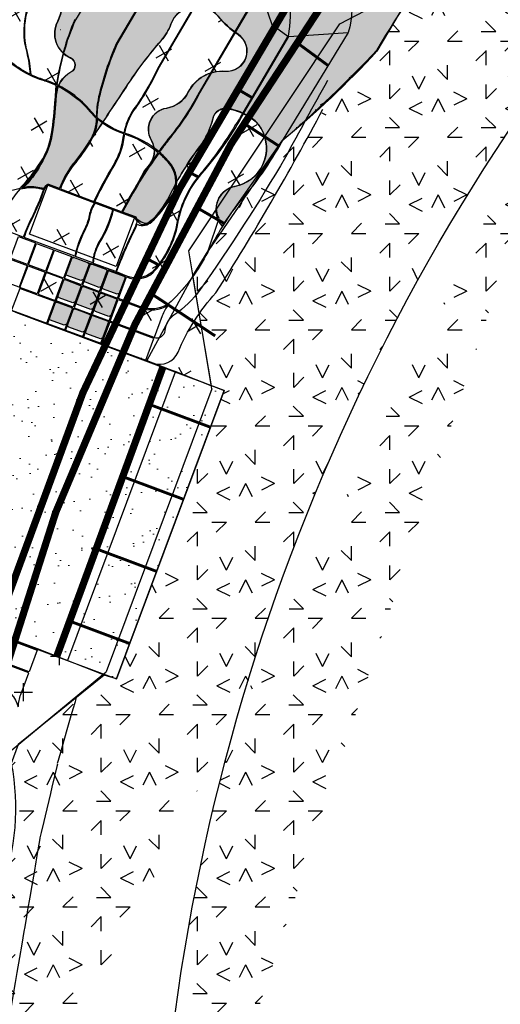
# Model space of a CAD drawing. Header units: feet. Extents: x 1609737 to 1611449, y 574802 to 575794.
# Tile 12 of 256: x 1610142 to 1610192, y 575200 to 575302. Entities that reach past the tile are written whole.
import ezdxf

# ---------------------------------------------------------------- set-up
doc = ezdxf.new("R2010")
doc.units = ezdxf.units.FT
doc.header["$MEASUREMENT"] = 0
doc.linetypes.add('PHANTOM2', pattern=[1.25, 0.625, -0.125, 0.125, -0.125, 0.125, -0.125])
for name, color, linetype in [('c-anno-tuning block', 7, 'Continuous'), ('C-GROUTED-BLDR-HTCH', 51, 'Continuous'), ('C-HTCH', 7, 'Continuous'), ('C-PROP-CONC', 185, 'Continuous'), ('CG-TOPO-FEAT', 92, 'Continuous'), ('P-ROCK-SCULPTED', 7, 'Continuous'), ('P-SHEET PILE', 122, 'Continuous'), ('P-UNDERDRAIN', 5, 'PHANTOM2'), ('P-Underdrain_4inch', 5, 'PHANTOM2')]:
    doc.layers.add(name, color=color, linetype=linetype)
doc.layers.add('C-CONC-HATCH', color=7, linetype='Continuous', lineweight=20)
doc.layers.add('C-SECTION-HATCH', color=11, linetype='Continuous', lineweight=20)

msp = doc.modelspace()

# ---------------------------------------------------------------- hatches: boundary and pattern name
at = {"layer": 'C-CONC-HATCH'}
h = msp.add_hatch(dxfattribs=at)
h.set_pattern_fill('AR-SAND', color=256, scale=0.1)
h.set_pattern_definition([(37.5, (-54.946, 22.7424), (-0.125986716, 3.853647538), [0, -3.04, 0, -3.4, 0, -3.25]), (7.5, (-54.946, 22.7424), (3.53955341, 5.64429213), [0, -1.64, 0, -2.74, 0, -1.05]), (327.5, (-57.406, 22.7424), (6.2282837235, 0.011318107), [0, -1, 0, -3.6, 0, -4.7]), (317.5, (-57.406, 22.7424), (6.012253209, 1.75535113), [0, -0.5, 0, -2.36, 0, -2.7])])
h.paths.add_polyline_path([(1610129, 575276.4), (1610126.87, 575277.45), (1610124.68, 575279.67), (1610123.55, 575281.56), (1610117.45, 575283.84), (1610104.21, 575248.35), (1610110.31, 575246.07), (1610112, 575246.65), (1610114.54, 575247.06), (1610116.39, 575246.85), (1610147.54, 575235.33), (1610151.75, 575233.76), (1610162.93, 575263.7), (1610160.6, 575264.6), (1610157.78, 575265.65)])
at = {"layer": 'C-GROUTED-BLDR-HTCH'}
h = msp.add_hatch(color=256, dxfattribs=at)
h.dxf.hatch_style = 1
h.paths.add_polyline_path([(1610480.25, 575238.03, 0.066519), (1610480.43, 575263.47), (1610479.95, 575263.92, 0.115624), (1610397.77, 575302.52), (1610396.37, 575283.04, -0.092433), (1610434.26, 575262.37, -0.074249), (1610440.36, 575251.99, -0.098965), (1610438.31, 575244.83, 0.084171), (1610429.33, 575238.94), (1610429.16, 575238.73, 0.036125), (1610418.91, 575219.49, -0.236658), (1610420.17, 575219.09, 0.021571), (1610422.36, 575217.61, 0.215533), (1610425.15, 575217.27), (1610426.76, 575218.24, -0.19353), (1610427.63, 575218.38, -0.019888), (1610430.07, 575217.73, 0.299442), (1610430.63, 575217.89, 0.257308), (1610431.1, 575220.21, -0.243696), (1610431.48, 575222.31, 0.090359), (1610432.47, 575224.24, -0.214438), (1610433.21, 575225.08, 0.068229), (1610434.46, 575225.87, -0.255624), (1610435.93, 575226.18, -0.163503), (1610437.4, 575225.12, -0.362041), (1610437.17, 575221.92, 0.384944), (1610437.14, 575220.67, 0.077485), (1610438.38, 575219.6, -0.264901), (1610440.21, 575216.23, 0.036921), (1610440.36, 575213.32, -0.061982), (1610440.36, 575210.7, -0.139591), (1610438.83, 575207.08), (1610438.29, 575206.05), (1610437.96, 575205.53), (1610439.25, 575205.66), (1610440.05, 575205.7), (1610441.01, 575205.41), (1610442.07, 575205.08), (1610442.2, 575206.21, -0.046111), (1610442.54, 575207.82, -0.063936), (1610443.89, 575210.8, 0.133847), (1610444.86, 575214.06, 0.021314), (1610444.79, 575217.62, -0.310263), (1610447.08, 575221.46, -0.151621), (1610448.52, 575221.65, -0.099543), (1610451.57, 575220.47, 0.003615), (1610453.75, 575219.1, -0.488542), (1610453.86, 575218.07, 0.365572), (1610453.79, 575217.34, -0.35199), (1610453.67, 575215.72, -0.11401), (1610452.02, 575214.62, -0.250247), (1610450.48, 575214.81, 0.509428), (1610448.67, 575214.2, 0.040896), (1610448, 575211.24, -0.062723), (1610447.49, 575209.36, 0.02236), (1610445.86, 575204.83), (1610446.54, 575204.84, -0.07689), (1610448.3, 575204.61, 0.057099), (1610449.26, 575204.45, 0.140356), (1610452.22, 575205.12, 0.243204), (1610452.53, 575205.58, -0.233987), (1610452.87, 575206.11, 0.293185), (1610453.2, 575206.76, -0.322228), (1610453.59, 575207.44), (1610454.01, 575208.22, 0.13364), (1610454.98, 575212.4, -0.16034), (1610455.68, 575214.81, 0.282748), (1610455.81, 575217.41, -0.477808), (1610457.4, 575221.28, -0.271519), (1610460.51, 575220.52, -0.413285), (1610460.57, 575216.71, 0.011572), (1610459.11, 575215.13, 0.257108), (1610457.9, 575209.67, -0.158353), (1610458.09, 575207.39), (1610458.63, 575205.79, -0.199619), (1610458.16, 575203.46, 0.500792), (1610458.34, 575202.18), (1610458.6, 575202.95), (1610460.89, 575208.56, -0.052612), (1610469.52, 575223.47), (1610472.72, 575227.97), (1610477.95, 575230.92)])
h.paths.add_polyline_path([(1610448.77, 575224.92, -0.59465), (1610447.68, 575223.46, 0.287672), (1610445.39, 575222.45, -0.231828), (1610442.83, 575220.99, -0.402516), (1610441.65, 575221.99, -0.236249), (1610441.83, 575222.49, 0.448901), (1610441.83, 575222.73), (1610441.46, 575223.27, 0.053425), (1610440.09, 575224.92, -0.445831), (1610440.18, 575227.38, 0.223088), (1610440.82, 575228.75, -0.722524), (1610443.02, 575229.49, 0.211878), (1610444.48, 575228.66, -0.161239), (1610446.76, 575227.66, -0.102234)], flags=16)
h.paths.add_polyline_path([(1610397.77, 575302.52, 0.029391), (1610374.66, 575306.01), (1610375.58, 575316.26), (1610376.03, 575321.37), (1610368.98, 575321.65, 0.03529), (1610353.5, 575321.17, -0.062991), (1610340.71, 575321.49, 0.100944), (1610320.49, 575320.46, -0.126603), (1610305.93, 575320.46, 0.12137), (1610290.53, 575320.62, -0.15488), (1610282.24, 575321.25, 0.099317), (1610267.04, 575324.1, -0.095584), (1610244.22, 575328.21, 0.049204), (1610237.67, 575330.02, -0.058055), (1610232.1, 575331.67, -0.097553), (1610224.08, 575337.14, 0.112327), (1610214.21, 575343.45, -0.016851), (1610204.49, 575346.23, -0.180416), (1610196.68, 575353.88, 0.252271), (1610180.64, 575365.01, -0.221128), (1610177.39, 575370.82), (1610176.77, 575370.55, 0.149394), (1610167.78, 575363.08), (1610155.58, 575347.53, 0.121709), (1610150.43, 575338.82), (1610149.73, 575337.45), (1610149.4, 575336.79), (1610147.67, 575333.92), (1610145.9, 575331.87), (1610144.78, 575331.04), (1610141.58, 575328.72), (1610141.23, 575328.58), (1610137.84, 575326.09), (1610135.13, 575323.26), (1610130.68, 575316.74), (1610128.65, 575313.47), (1610124.87, 575306.28), (1610124.51, 575305.69), (1610122.79, 575302.06), (1610122.02, 575300.59), (1610122.78, 575301.02), (1610123.85, 575301.21, -0.135636), (1610128.16, 575300.82, 0.081263), (1610132.73, 575299.91, 0.048682), (1610137.85, 575300.22, 0.500201), (1610138.31, 575301.09, -0.208628), (1610138.17, 575305.45, -0.119387), (1610140.19, 575308.3, -0.27949), (1610141.52, 575308.53, 0.452807), (1610143.32, 575309.46, -0.661356), (1610145.34, 575309.78, -0.042655), (1610146.21, 575308.08, -0.239004), (1610146.12, 575306.93, 0.213927), (1610145.89, 575305.14, -0.194026), (1610145.62, 575302.06, 0.427917), (1610146.95, 575298.25, -0.621534), (1610147, 575296.78, 0.261314), (1610145.47, 575294.39, -0.033564), (1610144.95, 575290.23, -0.154225), (1610141.96, 575284.69, -0.149452), (1610144.16, 575284.59), (1610144.39, 575284.97, -0.387885), (1610144.7, 575285.1), (1610145.8, 575284.69, -0.067165), (1610147.49, 575287.59, 0.020286), (1610149.14, 575289.84, 0.002099), (1610152.95, 575295.57, -0.034806), (1610156.37, 575300.06, 0.092698), (1610157.39, 575301.77, -0.579813), (1610162.29, 575302.6, 0.072166), (1610164.37, 575300.7, -0.770105), (1610163.03, 575296.87, 0.305515), (1610159.19, 575294.7, -0.241886), (1610156.92, 575293.03, 0.527419), (1610155.35, 575289.71, -0.351415), (1610154.94, 575286.89, 0.10613), (1610154.61, 575286.42), (1610152.36, 575282.25), (1610153.72, 575281.74, 0.291522), (1610154.99, 575281.08, 0.110895), (1610157.21, 575283.86, -0.050182), (1610160.39, 575289.06, 0.105969), (1610161.73, 575291.92, -0.408687), (1610163.4, 575292.99, -0.090099), (1610165.66, 575292.06, -0.119816), (1610166.77, 575290.91, -0.520186), (1610164, 575284.9, 0.579898), (1610162.73, 575280.77), (1610168.94, 575289.64, 0.024647), (1610178.84, 575299.11, -0.03473), (1610186.77, 575310.73), (1610198.19, 575302.36), (1610246.35, 575284.66), (1610245.05, 575282.49), (1610244.45, 575272.32), (1610250.56, 575265.32), (1610251.33, 575264.48), (1610253.03, 575263.08), (1610262.94, 575260.96), (1610271.48, 575266.42), (1610273.71, 575276.3), (1610287.43, 575277.59), (1610309.61, 575280.17), (1610329.13, 575290.29), (1610354.96, 575288.67), (1610352.96, 575284.48), (1610353.18, 575280.02), (1610355.07, 575278.35), (1610354.53, 575276.47), (1610351.9, 575275.59), (1610347.22, 575271.3), (1610345.69, 575268.18), (1610345.05, 575266.48), (1610344.41, 575263.35), (1610347.81, 575254.58), (1610356.91, 575248.53), (1610359.17, 575248.26), (1610368.28, 575251.25), (1610372.62, 575260.61), (1610372.05, 575268.84), (1610370.31, 575270.91), (1610370.89, 575272.91), (1610376.79, 575280.87), (1610377.5, 575287.51, -0.041255), (1610396.37, 575283.04)])
h.paths.add_polyline_path([(1610149.78, 575312, -0.278477), (1610148.27, 575310.79), (1610147.82, 575310.79, -0.442225), (1610146.31, 575312.45, 0.005787), (1610146.62, 575316.09, -0.682967), (1610150.99, 575317.44, -0.070165), (1610152.94, 575314.1, -0.278214), (1610152.49, 575311.09, -0.717912), (1610150.53, 575311.85, 0.855192)], flags=16)
at = {"layer": 'C-HTCH'}
h = msp.add_hatch(dxfattribs=at)
h.set_pattern_fill('CROSS', color=256, scale=0.75, angle=30)
h.set_pattern_definition([(30, (0, 0), (1.372595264, 5.122595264), [1.875, -5.625]), (120, (1.2806, -0.343), (-5.122595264, 1.372595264), [1.875, -5.625])])
edge = h.paths.add_edge_path()
edge.add_arc((1610164.41, 575282.68), 2.28, 100.2486, 207.395, ccw=False)
edge.add_arc((1610163.29, 575288.9), 4.04, 280.2486, 390.1799)
edge.add_arc((1610163.85, 575289.23), 3.39, 30.1799, 57.5094)
edge.add_arc((1610161.99, 575286.31), 6.84, 57.5094, 78.1031)
edge.add_arc((1610163.11, 575291.63), 1.41, 78.1031, 167.0199)
edge.add_arc((1610154.39, 575293.64), 7.55, 322.8239, 347.0199, ccw=False)
edge.add_arc((1610184.65, 575270.69), 30.44, 142.8239, 154.1669)
edge.add_arc((1610149.66, 575287.61), 8.43, 309.1937, 334.2578, ccw=False)
edge.add_arc((1610154.87, 575282.41), 1.34, 209.9498, 274.9601, ccw=False)
edge.add_line((1610153.72, 575281.74), (1610152.36, 575282.25))
edge.add_line((1610152.36, 575282.25), (1610154.62, 575286.45))
edge.add_arc((1610155.86, 575285.92), 1.34, 132.8786, 157.111, ccw=False)
edge.add_arc((1610153.39, 575288.58), 2.28, 312.8786, 390.3276)
edge.add_arc((1610157.28, 575290.85), 2.23, 99.0955, 210.3276, ccw=False)
edge.add_arc((1610156.44, 575296.09), 3.07, 279.0955, 333.4869)
edge.add_arc((1610162.73, 575292.96), 3.94, 85.532, 153.4869, ccw=False)
edge.add_arc((1610163.2, 575298.99), 2.1, 265.532, 415.9321)
edge.add_arc((1610169.86, 575308.84), 9.8, 219.4215, 235.9321, ccw=False)
edge.add_arc((1610160.08, 575300.8), 2.86, 39.4215, 159.8444)
edge.add_arc((1610152.31, 575303.65), 5.41, 318.6602, 339.8444, ccw=False)
edge.add_arc((1610186.82, 575273.29), 40.55, 138.6602, 146.6339)
edge.add_arc((1609467.89, 575746.73), 820.26, 326.15278, 326.63386, ccw=False)
edge.add_arc((1610120.57, 575309.03), 34.41, 321.5042, 326.1528, ccw=False)
edge.add_arc((1610157.27, 575279.99), 12.39, 142.0725, 157.7127)
edge.add_line((1610145.8, 575284.69), (1610144.7, 575285.1))
edge.add_arc((1610144.62, 575284.87), 0.25, 69.5757, 137.6603)
edge.add_line((1610144.43, 575285.03), (1610144.16, 575284.59))
edge.add_arc((1610142.9, 575281.04), 3.77, 70.46, 104.4602)
edge.add_arc((1610134.56, 575292.26), 10.58, 314.3126, 349.0269)
edge.add_arc((1610114.27, 575296.2), 31.26, 349.0269, 356.7163)
edge.add_arc((1610148.38, 575294.24), 2.91, 118.1375, 176.7163, ccw=False)
edge.add_arc((1610146.62, 575297.53), 0.817, 298.1375, 425.5869)
edge.add_arc((1610148.11, 575300.81), 2.79, 152.9193, 245.5869, ccw=False)
edge.add_arc((1610141.95, 575303.97), 4.13, 332.9193, 376.841)
edge.add_arc((1610148.01, 575305.8), 2.21, 148.5405, 196.841, ccw=False)
edge.add_arc((1610145.04, 575307.62), 1.27, 328.5405, 382.3075)
edge.add_arc((1610135.85, 575303.84), 11.21, 22.3075, 32.0773)
edge.add_arc((1610144.41, 575309.21), 1.11, 32.0773, 165.993)
edge.add_arc((1610142.02, 575309.8), 1.34, 248.5475, 345.993, ccw=False)
edge.add_arc((1610141.05, 575307.34), 1.3, 68.5475, 131.0081)
edge.add_arc((1610145.06, 575302.73), 7.41, 131.0081, 158.2407)
edge.add_arc((1610143.24, 575303.45), 5.46, 158.2407, 205.3786)
edge.add_arc((1610137.76, 575300.85), 0.616, -80.9185, 25.3786, ccw=False)
edge.add_arc((1610133.69, 575326.32), 26.41, 267.9331, 279.0815, ccw=False)
edge.add_arc((1610133.25, 575314.33), 14.41, 249.3498, 267.9331, ccw=False)
edge.add_arc((1610125.31, 575293.25), 8.12, 69.3498, 100.2468)
edge.add_line((1610123.86, 575301.24), (1610122.79, 575301.04))
edge.add_line((1610122.79, 575301.04), (1610121.74, 575300.37))
edge.add_line((1610121.74, 575300.37), (1610121.2, 575298.59))
edge.add_arc((1610139.07, 575293.2), 18.66, 163.2084, 183.4004)
edge.add_line((1610120.44, 575292.09), (1610117.45, 575283.84))
edge.add_line((1610117.45, 575283.84), (1610123.55, 575281.56))
edge.add_arc((1610121.79, 575281.69), 1.76, 355.8752, 383.0781)
edge.add_arc((1610117.74, 575279.02), 6.59, 12.0174, 30.6034, ccw=False)
edge.add_line((1610124.19, 575280.39), (1610125.35, 575278.8))
edge.add_arc((1610128.36, 575280.99), 3.72, 216.0553, 235.8906)
edge.add_arc((1610135.33, 575291.29), 16.16, 235.8906, 250.1975)
edge.add_line((1610129.86, 575276.08), (1610154.83, 575266.81))
edge.add_line((1610154.83, 575266.81), (1610156.17, 575266.26))
edge.add_line((1610156.17, 575266.26), (1610157.91, 575265.69))
edge.add_line((1610157.91, 575265.69), (1610161.6, 575264.19))
edge.add_line((1610161.6, 575264.19), (1610159.68, 575275.61))
edge.add_line((1610159.68, 575275.61), (1610161.25, 575278.21))
edge.add_line((1610161.25, 575278.21), (1610162.39, 575281.63))
h.paths.add_polyline_path([(1610136.48, 575286.42), (1610134.58, 575286.68), (1610133.18, 575287.73), (1610131.93, 575288.79), (1610131.12, 575290.45), (1610130.86, 575292.18), (1610131.23, 575293.8), (1610132.27, 575295.29), (1610133.96, 575296.49), (1610134.55, 575296.62), (1610135.14, 575296.75), (1610136.15, 575296.71), (1610138.41, 575296.38), (1610139.63, 575295.83), (1610140.42, 575294.87), (1610140.84, 575293.84), (1610140.83, 575292.7), (1610140.49, 575291.13), (1610139.67, 575289.29), (1610138.97, 575287.91), (1610137.68, 575286.8)], flags=16)
edge = h.paths.add_edge_path()
edge.add_arc((1610149.07, 575315.91), 2.46, 38.5741, 175.893)
edge.add_arc((1609989.3, 575327.38), 157.72, 354.5751, 355.893, ccw=False)
edge.add_arc((1610147.82, 575312.33), 1.51, 174.5751, 270)
edge.add_line((1610147.82, 575310.82), (1610148.28, 575310.82))
edge.add_arc((1610148.03, 575312.67), 1.87, 277.5236, 339.7689)
edge.add_arc((1610150.15, 575311.89), 0.389, -2.3782, 159.7689, ccw=False)
edge.add_arc((1610151.64, 575311.82), 1.11, 177.6218, 320.3219)
edge.add_arc((1610150.23, 575313), 2.95, 320.3219, 382.6086)
edge.add_arc((1610140.15, 575308.8), 13.86, 22.6086, 38.5741)
at = {"layer": 'C-HTCH', "linetype": 'Continuous'}
h = msp.add_hatch(dxfattribs=at)
h.set_pattern_fill('QUARTZ 04', color=256, scale=0.5, pattern_type=2)
h.set_pattern_definition([(0, (1616346.148, 576530.018), (10, 10), [1.5, -4, 1.5, -3]), (0, (1616349.648, 576531.018), (10, 10), [1.5, -8.5]), (90, (1616350.148, 576534.018), (-10, 10), [1.5, -2, 1.5, -5]), (90, (1616346.148, 576536.018), (-10, 10), [1.5, -8.5]), (45, (1616350.148, 576534.018), (0, 10), [1.5, -6.985281, 1.5, -4.156854]), (135, (1616351.148, 576531.018), (-10, 0), [1.5, -5.571068, 1.5, -5.571068]), (225, (1616350.148, 576539.018), (-1e-15, -10), [1.5, -12.642136]), (225, (1616353.148, 576530.018), (-1e-15, -10), [1.5, -12.642136]), (26.56505, (1616352.1483, 576533.018), (10, 4e-09), [1.5, -20.86068]), (63.43495, (1616353.1483, 576535.018), (4e-09, 10), [1.5, -20.86068]), (116.56505, (1616353.1483, 576535.018), (-4e-09, 10), [1.5, -20.86068]), (153.43495, (1616348.1483, 576534.018), (-10, 4e-09), [1.5, -20.86068]), (206.56505, (1616348.1483, 576534.018), (-10, -4e-09), [1.5, -20.86068]), (243.43495, (1616345.1483, 576534.018), (-4e-09, -10), [1.5, -20.86068]), (296.56505, (1616345.1483, 576534.018), (4e-09, -10), [1.5, -20.86068]), (333.43495, (1616352.1483, 576533.018), (10, -4e-09), [1.5, -20.86068])])
edge = h.paths.add_edge_path()
edge.add_line((1610150.39, 575234.24), (1610141.5, 575226.9))
edge.add_line((1610141.5, 575226.9), (1610140.8, 575224.93))
edge.add_arc((1610116.61, 575220.3), 24.63, -20.2346, 10.8262, ccw=False)
edge.add_arc((1610154.2, 575206.99), 15.25, 161.687, 183.6635)
edge.add_arc((1610132.17, 575204.72), 6.93, -53.8409, 10.8011, ccw=False)
edge.add_arc((1610125.92, 575191.8), 12.67, 4.2377, 35.2984, ccw=False)
edge.add_arc((1610177.98, 575185.47), 40.09, 169.5544, 180.0191)
edge.add_arc((1610166.57, 575164.18), 35.71, 143.438, 153.9027)
edge.add_arc((1610112.1, 575176.01), 22.73, -13.3479, 9.8156, ccw=False)
edge.add_arc((1610136.87, 575116.76), 54.07, 69.441, 92.814, ccw=False)
edge.add_arc((1610374.01, 575169.68), 218.16, 142.7892, 180.6008, ccw=False)
edge.add_line((1610200.27, 575301.61), (1610198.13, 575302.21))
edge.add_line((1610198.13, 575302.21), (1610186.66, 575310.8))
edge.add_line((1610186.66, 575310.8), (1610181.79, 575303.98))
edge.add_line((1610181.79, 575303.98), (1610178.81, 575298.97))
edge.add_arc((1610105.4, 575366.73), 99.9, 309.491, 317.2883, ccw=False)
edge.add_arc((1598519.97, 582998.9), 13968.94, 326.47023, 326.503503, ccw=False)
edge.add_line((1610164.46, 575282.87), (1610161.25, 575278.21))
edge.add_line((1610161.25, 575278.21), (1610159.52, 575275.37))
edge.add_line((1610159.52, 575275.37), (1610159.68, 575275.61))
edge.add_line((1610159.68, 575275.61), (1610161.6, 575264.19))
edge.add_line((1610161.6, 575264.19), (1610162.93, 575263.7))
edge.add_line((1610162.93, 575263.7), (1610160.29, 575256.63))
edge.add_line((1610160.29, 575256.63), (1610151.75, 575233.74))
edge.add_line((1610151.75, 575233.74), (1610150.39, 575234.24))
at = {"layer": 'C-HTCH'}
h = msp.add_hatch(dxfattribs=at)
h.set_pattern_fill('CROSS', color=256, scale=0.75)
h.set_pattern_definition([(0, (209.86, -88.9107), (3.75, 3.75), [1.875, -5.625]), (90, (210.7976, -89.8482), (-3.75, 3.75), [1.875, -5.625])])
edge = h.paths.add_edge_path()
edge.add_line((1610121.69, 575244.99), (1610116.56, 575246.9))
edge.add_line((1610116.56, 575246.9), (1610114.94, 575247.01))
edge.add_arc((1610114.42, 575237.67), 9.36, 86.8176, 116.0837)
edge.add_line((1610110.31, 575246.07), (1610109.63, 575246.33))
edge.add_line((1610109.63, 575246.33), (1610104.21, 575248.35))
edge.add_arc((1610170.15, 575219.95), 71.79, 156.6988, 162.3683)
edge.add_arc((1610112.81, 575228.98), 16.87, 131.0638, 149.6278)
edge.add_arc((1610099.64, 575236.77), 1.57, 151.8418, 240.0403)
edge.add_arc((1610098.44, 575234.7), 0.819, -20.8768, 60.0403, ccw=False)
edge.add_arc((1610100.36, 575233.97), 1.23, 159.1232, 241.3201)
edge.add_arc((1610097.64, 575229), 4.43, 37.6572, 61.3201, ccw=False)
edge.add_arc((1610110.2, 575238.7), 11.44, 217.6572, 244.8684)
edge.add_arc((1610095.67, 575207.71), 22.79, 52.112, 64.8684, ccw=False)
edge.add_arc((1610113.46, 575230.58), 6.19, 232.112, 285.0446)
edge.add_arc((1610115.25, 575223.95), 0.673, -90.1747, 105.0446, ccw=False)
edge.add_arc((1610115.23, 575218.66), 4.62, 89.8253, 169.0415)
edge.add_arc((1610107.55, 575220.15), 3.21, 285.3165, 349.0415, ccw=False)
edge.add_arc((1610109.87, 575211.68), 5.57, 105.3165, 170.8439)
edge.add_arc((1610105.41, 575212.4), 1.06, 170.8439, 318.9478)
edge.add_arc((1610107.62, 575210.48), 1.87, 45.9231, 138.9478, ccw=False)
edge.add_arc((1610110.21, 575213.16), 1.87, 225.9231, 339.58)
edge.add_arc((1610117.2, 575210.56), 5.58, 139.6374, 159.58, ccw=False)
edge.add_arc((1610119.07, 575208.98), 8.04, 116.0856, 139.6374, ccw=False)
edge.add_arc((1610113.98, 575219.37), 3.53, 296.0856, 375.9688)
edge.add_arc((1610118.62, 575220.69), 1.3, 112.5898, 195.9688, ccw=False)
edge.add_arc((1610116.8, 575225.07), 3.44, 292.5898, 342.2214)
edge.add_arc((1610123.32, 575222.98), 3.4, 130.3727, 162.2214, ccw=False)
edge.add_arc((1610119.92, 575226.98), 1.85, 310.3727, 351.9822)
edge.add_line((1610121.75, 575226.72), (1610121.95, 575228.79))
edge.add_line((1610121.95, 575228.79), (1610121.92, 575231.74))
edge.add_line((1610121.92, 575231.74), (1610122.43, 575231.16))
edge.add_line((1610122.43, 575231.16), (1610123.57, 575230.44))
edge.add_line((1610123.57, 575230.44), (1610123.89, 575230.3))
edge.add_line((1610123.89, 575230.3), (1610123.83, 575230.22))
edge.add_line((1610123.83, 575230.22), (1610123.81, 575229.81))
edge.add_line((1610123.81, 575229.81), (1610123.83, 575229.61))
edge.add_line((1610123.83, 575229.61), (1610125.16, 575229.12))
edge.add_line((1610125.16, 575229.12), (1610124.91, 575228.35))
edge.add_line((1610124.91, 575228.35), (1610124.7, 575227.7))
edge.add_line((1610124.7, 575227.7), (1610124.33, 575224.96))
edge.add_arc((1610087.04, 575229.87), 37.61, 347.7021, 352.5006, ccw=False)
edge.add_arc((1610115.19, 575223.73), 8.8, 320.7104, 347.7021, ccw=False)
edge.add_arc((1610126.8, 575214.24), 6.2, 140.7104, 190.714)
edge.add_arc((1610125.22, 575213.94), 4.59, 190.714, 220.4277)
edge.add_arc((1610125.85, 575214.47), 5.41, 220.4277, 256.5886)
edge.add_arc((1610125.08, 575211.27), 2.12, 256.5886, 369.1415)
edge.add_arc((1610227.5, 575227.75), 101.61, 187.7206, 189.1415, ccw=False)
edge.add_arc((1610129.75, 575214.5), 2.97, 146.6588, 187.7206, ccw=False)
edge.add_arc((1610128.5, 575215.32), 1.47, 98.2587, 146.6588, ccw=False)
edge.add_arc((1610128.71, 575213.88), 2.93, 44.8881, 98.2587, ccw=False)
edge.add_arc((1610131.37, 575216.53), 0.829, 224.8881, 465.2355)
edge.add_arc((1610130.63, 575219.24), 1.98, 154.4029, 285.2355, ccw=False)
edge.add_arc((1610130.74, 575219.19), 2.11, 106.7722, 154.4029, ccw=False)
edge.add_arc((1610129.84, 575222.18), 1.02, 286.7722, 402.1651)
edge.add_line((1610130.6, 575222.87), (1610130.91, 575223.96))
edge.add_line((1610130.91, 575223.96), (1610131.54, 575226.04))
edge.add_line((1610131.54, 575226.04), (1610131.62, 575226.71))
edge.add_line((1610131.62, 575226.71), (1610132.98, 575226.21))
edge.add_line((1610132.98, 575226.21), (1610133.51, 575226.41))
edge.add_line((1610133.51, 575226.41), (1610133.57, 575226.58))
edge.add_arc((1610133.19, 575225.31), 1.32, -0.2604, 73.0733, ccw=False)
edge.add_arc((1610133.01, 575221.52), 4.07, 29.534, 68.3656, ccw=False)
edge.add_arc((1610137.73, 575224.32), 1.42, 213.8203, 251.3006)
edge.add_line((1610137.28, 575222.98), (1610136.35, 575220.78))
edge.add_arc((1610150.53, 575214.8), 15.39, 157.1564, 194.8356)
edge.add_arc((1610129.85, 575209.32), 6.01, -43.471, 14.8356, ccw=False)
edge.add_arc((1610136.2, 575203.29), 2.75, 136.529, 296.9927)
edge.add_arc((1610136.36, 575202.98), 2.4, 296.9927, 369.855)
edge.add_arc((1610156.85, 575206.54), 18.39, 161.3434, 189.855, ccw=False)
edge.add_arc((1610108.36, 575222.91), 32.79, 341.3434, 352.5777)
edge.add_arc((1610119.96, 575221.4), 21.09, 352.5777, 359.0486)
edge.add_line((1610141.04, 575221.05), (1610140.79, 575224.56))
edge.add_line((1610140.79, 575224.56), (1610141.5, 575226.9))
edge.add_line((1610141.5, 575226.9), (1610150.39, 575234.24))
edge.add_line((1610150.39, 575234.24), (1610121.69, 575244.99))
h.paths.add_polyline_path([(1610117.64, 575232.84), (1610117.34, 575229.18), (1610116.89, 575228.19), (1610116.35, 575226.93), (1610115.96, 575226.03), (1610114.9, 575225.37), (1610113.55, 575224.77), (1610112.17, 575224.95), (1610110.76, 575225.76), (1610109.05, 575226.87), (1610108.24, 575228.28), (1610107.73, 575229.78), (1610107.85, 575231.37), (1610108.54, 575232.96), (1610109.5, 575233.95), (1610111, 575234.82), (1610112.62, 575235.12), (1610114.24, 575235.09), (1610115.63, 575234.7), (1610116.27, 575234.18), (1610116.84, 575233.66)], flags=16)
edge = h.paths.add_edge_path(flags=17)
edge.add_arc((1610121.66, 575206.42), 0.658, 77.5498, 277.4689, ccw=False)
edge.add_arc((1610121.9, 575207.54), 0.481, 257.5498, 476.7071)
edge.add_arc((1610120.7, 575209.93), 2.19, 275.1692, 296.7071, ccw=False)
edge.add_arc((1610119.88, 575218.99), 11.29, 262.2858, 275.1692, ccw=False)
edge.add_arc((1610118.6, 575209.54), 1.75, 224.6066, 262.2858, ccw=False)
edge.add_arc((1610116.08, 575207.05), 1.78, 44.6066, 107.3341)
edge.add_arc((1610116.06, 575207.12), 1.71, 107.3341, 162.6381)
edge.add_line((1610114.43, 575207.63), (1610113.86, 575205.83))
edge.add_arc((1610114.06, 575205.71), 0.226, 148.8584, 263.8354)
edge.add_arc((1610114.02, 575205.33), 0.156, -128.1479, 83.8354, ccw=False)
edge.add_arc((1610113.66, 575204.87), 0.427, 51.8521, 165.0013)
edge.add_arc((1610116.03, 575204.24), 2.89, 165.0013, 189.7913)
edge.add_arc((1610114.43, 575203.96), 1.26, 189.7913, 311.5081)
edge.add_arc((1610116.79, 575201.3), 2.29, 84.233, 131.5081, ccw=False)
edge.add_arc((1610116.48, 575198.33), 5.28, 58.9138, 84.233, ccw=False)
edge.add_arc((1610120, 575204.16), 1.53, 238.9138, 308.4655)
edge.add_arc((1610115.07, 575210.37), 9.46, 308.4655, 321.5068)
edge.add_arc((1610121.85, 575204.98), 0.802, 321.5068, 457.4689)
at = {"layer": 'C-SECTION-HATCH'}
h = msp.add_hatch(color=256, dxfattribs=at)
h.dxf.hatch_style = 1
h.paths.add_polyline_path([(1610148.87, 575276.68, 0.414214), (1610148.73, 575277), (1610147.32, 575277.53, 0.414214), (1610147, 575277.38), (1610146.48, 575275.97, 0.414214), (1610146.62, 575275.65), (1610148.03, 575275.13, 0.414214), (1610148.35, 575275.27)])
h = msp.add_hatch(color=256, dxfattribs=at)
h.dxf.hatch_style = 1
h.paths.add_polyline_path([(1610150.76, 575275.97, 0.414214), (1610150.62, 575276.3), (1610149.21, 575276.82, 0.414214), (1610148.89, 575276.67), (1610148.37, 575275.27, 0.414214), (1610148.51, 575274.95), (1610149.92, 575274.42, 0.414214), (1610150.24, 575274.57)])
h = msp.add_hatch(color=256, dxfattribs=at)
h.dxf.hatch_style = 1
h.paths.add_polyline_path([(1610152.64, 575275.27, 0.414214), (1610152.5, 575275.59), (1610151.09, 575276.12, 0.414214), (1610150.77, 575275.97), (1610150.25, 575274.57, 0.414214), (1610150.39, 575274.24), (1610151.8, 575273.72, 0.414214), (1610152.12, 575273.87)])
h = msp.add_hatch(color=256, dxfattribs=at)
h.dxf.hatch_style = 1
h.paths.add_polyline_path([(1610148.03, 575274.37, 0.414214), (1610147.88, 575274.69), (1610146.48, 575275.22, 0.414214), (1610146.16, 575275.07), (1610145.63, 575273.66, 0.414214), (1610145.78, 575273.34), (1610147.18, 575272.82, 0.414214), (1610147.51, 575272.96)])
h = msp.add_hatch(color=256, dxfattribs=at)
h.dxf.hatch_style = 1
h.paths.add_polyline_path([(1610149.92, 575273.66, 0.414214), (1610149.77, 575273.98), (1610148.37, 575274.51, 0.414214), (1610148.05, 575274.36), (1610147.52, 575272.96, 0.414214), (1610147.67, 575272.64), (1610149.07, 575272.11, 0.414214), (1610149.39, 575272.26)])
h = msp.add_hatch(color=256, dxfattribs=at)
h.dxf.hatch_style = 1
h.paths.add_polyline_path([(1610151.8, 575272.96, 0.414214), (1610151.65, 575273.28), (1610150.25, 575273.81, 0.414214), (1610149.93, 575273.66), (1610149.4, 575272.26, 0.414214), (1610149.55, 575271.93), (1610150.95, 575271.41, 0.414214), (1610151.28, 575271.56)])
h = msp.add_hatch(color=256, dxfattribs=at)
h.dxf.hatch_style = 1
h.paths.add_polyline_path([(1610147.14, 575272.04, 0.414214), (1610147, 575272.36), (1610145.59, 575272.88, 0.414214), (1610145.27, 575272.74), (1610144.74, 575271.33, 0.414214), (1610144.89, 575271.01), (1610146.3, 575270.49, 0.414214), (1610146.62, 575270.63)])
h = msp.add_hatch(color=256, dxfattribs=at)
h.dxf.hatch_style = 1
h.paths.add_polyline_path([(1610149.03, 575271.33, 0.414214), (1610148.88, 575271.65), (1610147.48, 575272.18, 0.414214), (1610147.16, 575272.03), (1610146.63, 575270.63, 0.414214), (1610146.78, 575270.3), (1610148.19, 575269.78, 0.414214), (1610148.51, 575269.93)])
h = msp.add_hatch(color=256, dxfattribs=at)
h.dxf.hatch_style = 1
h.paths.add_polyline_path([(1610150.91, 575270.63, 0.414214), (1610150.76, 575270.95), (1610149.36, 575271.48, 0.414214), (1610149.04, 575271.33), (1610148.51, 575269.92, 0.414214), (1610148.66, 575269.6), (1610150.07, 575269.08, 0.414214), (1610150.39, 575269.23)])

# ---------------------------------------------------------------- linework, layer by layer
at = {"layer": 'c-anno-tuning block', "color": 4, "elevation": -1545.7}
for points in [[(1610148.87, 575276.68), (1610148.35, 575275.27), (1610148.03, 575275.13), (1610146.62, 575275.65, -0.414214), (1610146.48, 575275.97), (1610147, 575277.38, -0.414214), (1610147.32, 575277.52), (1610148.73, 575277, -0.414214)], [(1610150.76, 575275.97), (1610150.24, 575274.57), (1610149.92, 575274.42), (1610148.51, 575274.95, -0.414214), (1610148.37, 575275.27), (1610148.89, 575276.67, -0.414214), (1610149.21, 575276.82), (1610150.62, 575276.3, -0.414214)], [(1610152.64, 575275.27), (1610152.12, 575273.87), (1610151.8, 575273.72), (1610150.39, 575274.24, -0.414214), (1610150.25, 575274.57), (1610150.77, 575275.97, -0.414214), (1610151.09, 575276.12), (1610152.5, 575275.59, -0.414214)], [(1610148.03, 575274.37), (1610147.51, 575272.96), (1610147.18, 575272.82), (1610145.78, 575273.34, -0.414214), (1610145.63, 575273.66), (1610146.16, 575275.07, -0.414214), (1610146.48, 575275.21), (1610147.88, 575274.69, -0.414214)], [(1610149.92, 575273.66), (1610149.39, 575272.26), (1610149.07, 575272.11), (1610147.67, 575272.64, -0.414214), (1610147.52, 575272.96), (1610148.05, 575274.36, -0.414214), (1610148.37, 575274.51), (1610149.77, 575273.98, -0.414214)], [(1610151.8, 575272.96), (1610151.28, 575271.56), (1610150.95, 575271.41), (1610149.55, 575271.93, -0.414214), (1610149.4, 575272.26), (1610149.93, 575273.66, -0.414214), (1610150.25, 575273.81), (1610151.65, 575273.28, -0.414214)], [(1610147.14, 575272.04), (1610146.62, 575270.63), (1610146.3, 575270.49), (1610144.89, 575271.01, -0.414214), (1610144.74, 575271.33), (1610145.27, 575272.74, -0.414214), (1610145.59, 575272.88), (1610146.99, 575272.36, -0.414214)], [(1610149.03, 575271.33), (1610148.51, 575269.93), (1610148.19, 575269.78), (1610146.78, 575270.3, -0.414214), (1610146.63, 575270.63), (1610147.16, 575272.03, -0.414214), (1610147.48, 575272.18), (1610148.88, 575271.65, -0.414214)], [(1610150.91, 575270.63), (1610150.39, 575269.23), (1610150.07, 575269.08), (1610148.66, 575269.6, -0.414214), (1610148.51, 575269.92), (1610149.04, 575271.33, -0.414214), (1610149.36, 575271.48), (1610150.76, 575270.95, -0.414214)]]:
    msp.add_lwpolyline(points, format="xyb", close=True, dxfattribs=at)
at = {"layer": 'C-GROUTED-BLDR-HTCH'}
msp.add_lwpolyline([(1610145.89, 575305.14, -0.194026), (1610145.62, 575302.06, 0.427917), (1610146.95, 575298.25, -0.621534), (1610147, 575296.78, 0.261314), (1610145.47, 575294.39, -0.033564), (1610144.95, 575290.23, -0.154225), (1610141.96, 575284.69, -0.149452), (1610144.16, 575284.59), (1610144.42, 575285.02, -0.332679), (1610144.7, 575285.1), (1610145.8, 575284.69, -0.067165), (1610147.49, 575287.59, 0.020286), (1610149.14, 575289.84, 0.002099), (1610152.95, 575295.57, -0.034806), (1610156.37, 575300.06, 0.092698), (1610157.39, 575301.77, -0.579813), (1610162.29, 575302.6, 0.072166), (1610164.37, 575300.7, -0.770105), (1610163.03, 575296.87, 0.305515), (1610159.19, 575294.7, -0.241886), (1610156.92, 575293.03, 0.527419), (1610155.35, 575289.71, -0.351415), (1610154.94, 575286.89, 0.10613), (1610154.61, 575286.42), (1610152.36, 575282.25), (1610153.72, 575281.74, 0.291522), (1610154.99, 575281.08, 0.113348), (1610157.25, 575283.93, -0.049534), (1610160.39, 575289.06, 0.105969), (1610161.73, 575291.92, -0.408687), (1610163.4, 575292.99, -0.090099), (1610165.66, 575292.06, -0.119816), (1610166.77, 575290.91, -0.520186), (1610164, 575284.9, 0.579898), (1610162.73, 575280.77), (1610168.94, 575289.64, 0.024647), (1610178.84, 575299.11, -0.03473), (1610186.77, 575310.73)], format="xyb", dxfattribs=at)
at = {"layer": 'C-HTCH', "linetype": 'Continuous'}
msp.add_lwpolyline([(1610140.8, 575224.93, -0.136364), (1610139.72, 575211.78, 0.096186), (1610138.98, 575206.02, -0.289779), (1610136.26, 575199.12, -0.136364), (1610138.55, 575192.73, 0.045693), (1610137.89, 575185.45, 0.045693), (1610134.5, 575179.89, -0.101415), (1610134.22, 575170.77, -0.099284), (1610155.86, 575167.39, -0.166498), (1610200.27, 575301.61), (1610198.13, 575302.21), (1610186.66, 575310.8), (1610181.79, 575303.98), (1610178.81, 575298.97, -0.034036), (1610168.94, 575289.64, -0.000145), (1610164.46, 575282.87), (1610161.25, 575278.21), (1610159.52, 575275.37), (1610154.9, 575266.82), (1610162.93, 575263.7), (1610160.29, 575256.63), (1610151.75, 575233.74), (1610150.44, 575234.11), (1610141.5, 575226.9)], format="xyb", close=True, dxfattribs=at)
at = {"layer": 'C-HTCH', "elevation": -773}
for points in [[(1610142.01, 575284.75, 0.150654), (1610144.95, 575290.25, 0.033564), (1610145.47, 575294.41, -0.261314), (1610147, 575296.81, 0.621534), (1610146.96, 575298.27, -0.427917), (1610145.62, 575302.09, 0.194026), (1610145.9, 575305.16, -0.213927)], [(1610129.86, 575276.08), (1610154.83, 575266.81), (1610156.17, 575266.26), (1610157.91, 575265.69), (1610161.6, 575264.19), (1610159.68, 575275.61), (1610161.25, 575278.21), (1610162.39, 575281.63, -0.504843), (1610164, 575284.92, 0.520186), (1610166.78, 575290.93, 0.119816), (1610165.67, 575292.09, 0.090099), (1610163.4, 575293.01, 0.408687), (1610161.74, 575291.95, -0.105969), (1610160.4, 575289.08, 0.049534), (1610157.25, 575283.95, -0.109801), (1610154.99, 575281.08, -0.291522), (1610153.72, 575281.74), (1610152.36, 575282.25), (1610154.62, 575286.45, -0.10613), (1610154.94, 575286.91, 0.351415), (1610155.36, 575289.73, -0.527419), (1610156.93, 575293.06, 0.241886), (1610159.2, 575294.72, -0.305515), (1610163.03, 575296.89, 0.770105), (1610164.37, 575300.73, -0.072166), (1610162.29, 575302.62, 0.579813), (1610157.39, 575301.79, -0.092698), (1610156.38, 575300.08, 0.034806), (1610152.96, 575295.6, -0.002099), (1610149.14, 575289.86, -0.020286), (1610147.5, 575287.61, 0.06835), (1610145.8, 575284.69), (1610144.7, 575285.1, 0.332679), (1610144.42, 575285.02), (1610144.14, 575284.6, 0.147983), (1610141.96, 575284.69, 0.01605), (1610141.96, 575284.69, 0.01605)]]:
    msp.add_lwpolyline(points, format="xyb", dxfattribs=at)
msp.add_lwpolyline([(1610141.5, 575226.9), (1610150.3, 575234.19), (1610143.51, 575236.85), (1610121.66, 575244.91)], dxfattribs=at)
at = {"layer": 'C-PROP-CONC', "elevation": 776, "flags": 128}
msp.add_lwpolyline([(1610153.59, 575281.69), (1610151.69, 575276.59), (1610142.69, 575279.94), (1610144.59, 575285.04)], close=True, dxfattribs=at)
at = {"layer": 'CG-TOPO-FEAT', "color": 7}
for points, elevation in [([(1610142.05, 575279.64), (1610139.01, 575280.78, -0.129771), (1610139.6, 575281.58, 0.121083), (1610140.4, 575282.62, -0.085511), (1610141.75, 575284.66, 0.012102), (1610142.51, 575284.8, -0.10262), (1610144.14, 575284.6), (1610144.16, 575284.59, -0.025242), (1610142.89, 575281.61, 0.036684)], 776.5), ([(1610149.46, 575283.22, 0.110014), (1610148.9, 575281.91, -0.0756), (1610148.39, 575280.41, 0.067699), (1610147.39, 575277.66), (1610142.14, 575279.61, -0.036704), (1610142.97, 575281.56, 0.033059), (1610144.25, 575284.63), (1610144.5, 575284.96), (1610144.59, 575285.04)], 776), ([(1610151.33, 575282.53, -0.085253), (1610149.94, 575279.2, 0.115065), (1610149.26, 575276.96), (1610147.48, 575277.62, -0.06717), (1610148.47, 575280.37, 0.077247), (1610149, 575281.89, -0.112165), (1610149.56, 575283.19)], 775.5), ([(1610153.87, 575281.24, -0.031089), (1610153.51, 575280.37, 0.026842), (1610151.65, 575276.07), (1610149.36, 575276.92, -0.11646), (1610150.03, 575279.15, 0.084895), (1610151.43, 575282.49), (1610153.64, 575281.66)], 775)]:
    msp.add_lwpolyline(points, format="xyb", close=True, dxfattribs=dict(at, elevation=elevation))
for points, elevation in [([(1610141.87, 575284.78, 0.010146), (1610142.5, 575284.9, -0.103058), (1610144.17, 575284.69), (1610144.42, 575285.02, -0.332679), (1610144.7, 575285.1), (1610145.8, 575284.69)], 777.5), ([(1610152.36, 575282.25), (1610153.72, 575281.74), (1610154, 575281.23, 0.28392), (1610154.45, 575280.97, 0.201864), (1610155.48, 575281.44)], 775.5), ([(1610151.74, 575276.03, -0.0266), (1610153.6, 575280.33, 0.027058), (1610153.88, 575280.98), (1610154.1, 575280.89, 0.264522), (1610155.55, 575281.37)], 774.5)]:
    msp.add_lwpolyline(points, format="xyb", dxfattribs=dict(at, elevation=elevation))
at = {"layer": 'P-ROCK-SCULPTED'}
for points, elevation in [([(1610130.07, 575295.94, -0.02461), (1610143.88, 575319.37), (1610145.5, 575318.19, 0.01087), (1610138.95, 575307.73)], 778.5), ([(1610149.55, 575315.25, 0.010536), (1610143.27, 575305.21, 0.210369), (1610142.4, 575298.84, -0.040085), (1610142.76, 575296.57, -0.110149), (1610139.27, 575299.35, -0.282347), (1610139.04, 575307.68), (1610145.58, 575318.13)], 778), ([(1610147.41, 575302.27, 0.065417), (1610145.49, 575295.51, 0.035601), (1610144.16, 575296.01, -0.034085), (1610142.86, 575296.52, 0.040476), (1610142.5, 575298.82, -0.211078), (1610143.36, 575305.16, -0.007322), (1610147.6, 575312.05)], 777.5), ([(1610130.07, 575295.94, -0.078103), (1610129.89, 575293.54, 0.150875), (1610130.11, 575289.85, 0.23536), (1610132.88, 575287.31), (1610134.55, 575286.69, -0.157075), (1610137.17, 575284.69, 0.165738), (1610141.71, 575284.75), (1610141.77, 575284.82, 0.051046), (1610143.87, 575287.46, 0.105527), (1610144.98, 575290.39, 0.02107), (1610145.37, 575293.97, -0.018391), (1610145.48, 575295.41, 0.03644), (1610144.13, 575295.92, -0.14768), (1610139.19, 575299.29, -0.282695), (1610138.95, 575307.73)], 778.5), ([(1610151.71, 575299.74, 0.047763), (1610149.88, 575294.21, 0.048856), (1610149.63, 575292.16, -0.031781), (1610148.92, 575292.9, 0.106608), (1610145.58, 575295.47, -0.06937), (1610147.49, 575302.22)], 777), ([(1610156.02, 575297.21, -0.047663), (1610153.47, 575292.86, 0.104148), (1610152.51, 575290.47, -0.101102), (1610149.73, 575292.07, -0.050919), (1610149.98, 575294.18, -0.046464), (1610151.8, 575299.69)], 776), ([(1610160.32, 575294.69, -0.051855), (1610157.08, 575289.81, 0.008051), (1610156.12, 575288.53, 0.099262), (1610152.66, 575290.42, -0.002892), (1610152.61, 575290.44, -0.104736), (1610153.55, 575292.8, 0.047655), (1610156.11, 575297.16)], 775.5), ([(1610141.87, 575284.78, 0.05044), (1610143.96, 575287.4, 0.105527), (1610145.08, 575290.37, 0.02107), (1610145.47, 575293.96, -0.01801), (1610145.57, 575295.36, -0.105728), (1610148.85, 575292.83, 0.034487), (1610149.63, 575292.03, 0.000023), (1610149.63, 575292.03, -0.140467), (1610148.89, 575289.57, -0.023673), (1610147.2, 575287.19, 0.076391), (1610145.8, 575284.69, 0.076391)], 778), ([(1610155.54, 575281.34, 0.042858), (1610157.68, 575284.08, 0.31926), (1610157.16, 575287.52, 0.033688), (1610156.2, 575288.47, -0.007875), (1610157.14, 575289.72, 0.052109), (1610160.41, 575294.64)], 775), ([(1610164.64, 575292.15, -0.043573), (1610164.12, 575291.36, -0.02339), (1610161.81, 575287.91, -0.009556), (1610160.53, 575286.32, 0.142968), (1610157.95, 575280.7, -0.131341), (1610155.43, 575276, -0.283306), (1610152.82, 575275.6), (1610151.74, 575276.03)], 775), ([(1610168.94, 575289.64, -0.054245), (1610164.44, 575283.21, 0.043651), (1610161.22, 575278.08, -0.078123), (1610157.42, 575272.95, -0.281474), (1610154.23, 575272.4), (1610151.94, 575273.26), (1610152.78, 575275.51, 0.283516), (1610155.5, 575275.92, 0.131583), (1610158.05, 575280.68, -0.143086), (1610160.61, 575286.26, 0.055739), (1610164.73, 575292.1)], 773.5), ([(1610155.46, 575281.4, 0.043321), (1610157.59, 575284.14, 0.319489), (1610157.09, 575287.45, 0.033481), (1610156.14, 575288.38, 0.036243), (1610152.36, 575282.25, 0.036243)], 776), ([(1610154.19, 575272.31, 0.242929), (1610157.12, 575272.6, 0.073429), (1610156.48, 575271.46), (1610155.64, 575269.21), (1610151.07, 575270.92), (1610151.91, 575273.16), (1610154.32, 575272.26)], 772.78), ([(1610139.5, 575232.96, -0.242929), (1610141.52, 575230.83, -0.073429), (1610141.79, 575232.11), (1610142.63, 575234.36), (1610138.06, 575236.07), (1610137.22, 575233.82), (1610139.63, 575232.92)], 772.78)]:
    msp.add_lwpolyline(points, format="xyb", dxfattribs=dict(at, elevation=elevation))
at = {"layer": 'P-ROCK-SCULPTED', "flags": 128}
for points, elevation in [([(1610161.64, 575318.68), (1610165.65, 575315.8, -0.199578), (1610169.59, 575300.53, 2.365293)], 774.5), ([(1610169.7, 575312.77), (1610173.72, 575309.89, -0.261421), (1610175.83, 575300.9, 2.365293)], 773.5), ([(1610173.67, 575295.91, 0.00363), (1610169.29, 575287.95, -0.022054), (1610160.43, 575274.2, -0.092789), (1610157.71, 575271.55, 0.229196), (1610156.76, 575269.93, -0.480975), (1610155.63, 575269.17)], 772.5), ([(1610155.53, 575266.55, 0.398933), (1610158.13, 575267.69, -0.086116), (1610162.07, 575273.85, 0.020014), (1610173.19, 575292.95)], 771.5)]:
    msp.add_lwpolyline(points, format="xyb", dxfattribs=dict(at, elevation=elevation))
at = {"layer": 'P-ROCK-SCULPTED'}
for points, elevation in [([(1610147.49, 575302.22), (1610153.65, 575312.26), (1610157.44, 575309.51), (1610151.71, 575299.74)], 777), ([(1610151.8, 575299.69), (1610157.52, 575309.45), (1610157.6, 575309.39), (1610161.01, 575309.29), (1610162.48, 575308.21), (1610156.02, 575297.21)], 776), ([(1610156.11, 575297.16), (1610162.56, 575308.15), (1610166.51, 575305.25), (1610160.32, 575294.69)], 775.5), ([(1610160.41, 575294.64), (1610166.6, 575305.19), (1610166.72, 575305.1), (1610167.89, 575301.76), (1610169.56, 575300.54), (1610164.64, 575292.15)], 775), ([(1610164.73, 575292.1), (1610169.66, 575300.5), (1610175.83, 575300.9), (1610168.94, 575289.64)], 773.5), ([(1610162.93, 575263.7), (1610143.78, 575270.86), (1610141.26, 575271.8)], 770), ([(1610157.84, 575265.61), (1610146.64, 575235.63)], 770), ([(1610151.75, 575233.74), (1610162.93, 575263.7)], 771.5), ([(1610132.59, 575240.88), (1610151.75, 575233.74)], 771), ([(1610147.62, 575231.95), (1610147.63, 575231.98)], 770.95), ([(1610145.61, 575224.97), (1610145.7, 575225.28), (1610146.01, 575226.36), (1610146.3, 575227.37), (1610146.69, 575228.7), (1610146.97, 575229.68), (1610147.24, 575230.63), (1610147.46, 575231.39), (1610147.58, 575231.81)], 770.95), ([(1610145.59, 575224.87), (1610145.53, 575224.62), (1610145.02, 575222.46), (1610144.87, 575221.82), (1610144.32, 575219.51), (1610144.18, 575218.91), (1610143.91, 575217.77), (1610143.77, 575217.2), (1610143.76, 575217.14), (1610143.56, 575215.95), (1610143.35, 575214.73), (1610143.16, 575213.6), (1610142.93, 575212.27), (1610142.72, 575211.04), (1610142.5, 575209.74), (1610142.41, 575209.25), (1610142.19, 575207.95), (1610142.11, 575207.49), (1610141.89, 575206.16), (1610141.65, 575204.76), (1610141.39, 575203.23), (1610141.21, 575202.19), (1610140.96, 575200.75), (1610140.71, 575199.25)], 770.95)]:
    msp.add_lwpolyline(points, dxfattribs=dict(at, elevation=elevation))
for points, elevation in [([(1610149.39, 575283.36, -0.023371), (1610151.41, 575287.11, 0.103816), (1610152.47, 575290.18, -0.007602), (1610152.5, 575290.37, -0.098951), (1610149.73, 575291.94, -0.135944), (1610148.98, 575289.51, -0.023673), (1610147.28, 575287.12, 0.076385), (1610145.9, 575284.66)], 777.25), ([(1610152.27, 575282.28), (1610149.48, 575283.32, -0.023321), (1610151.49, 575287.06, 0.103816), (1610152.57, 575290.17, -0.00696), (1610152.59, 575290.34, 0.001137), (1610152.63, 575290.33, -0.099444), (1610156.07, 575288.45, 0.036525)], 776.5)]:
    msp.add_lwpolyline(points, format="xyb", close=True, dxfattribs=dict(at, elevation=elevation))
for points, elevation in [([(1610142.49, 575276.79), (1610140.71, 575277.45), (1610141.54, 575279.7), (1610143.32, 575279.04)], 776.27), ([(1610144.36, 575276.09), (1610142.58, 575276.75), (1610143.42, 575279), (1610145.2, 575278.34)], 776.07), ([(1610146.23, 575275.39), (1610144.45, 575276.05), (1610145.29, 575278.3), (1610147.07, 575277.64)], 775.87), ([(1610141.61, 575274.45), (1610139.83, 575275.11), (1610140.67, 575277.36), (1610142.45, 575276.69)], 775.56), ([(1610146.32, 575275.36), (1610147.16, 575277.6), (1610148.94, 575276.94), (1610148.1, 575274.69)], 775.2), ([(1610143.48, 575273.75), (1610141.7, 575274.41), (1610142.54, 575276.66), (1610144.32, 575275.99)], 775.34), ([(1610148.19, 575274.66), (1610149.97, 575273.99), (1610150.81, 575276.24), (1610149.03, 575276.9)], 774.87), ([(1610150.07, 575273.96), (1610151.85, 575273.29), (1610152.69, 575275.54), (1610150.91, 575276.21)], 774.2), ([(1610144.42, 575275.96), (1610143.58, 575273.71), (1610145.35, 575273.05), (1610146.19, 575275.3)], 775.11), ([(1610148.07, 575274.6), (1610147.23, 575272.35), (1610145.45, 575273.01), (1610146.29, 575275.26)], 774.44), ([(1610143.54, 575273.62), (1610143.45, 575273.65), (1610141.67, 575274.32), (1610140.83, 575272.07), (1610142.61, 575271.4), (1610142.7, 575271.37), (1610144.48, 575270.71), (1610145.32, 575272.96)], 774.58), ([(1610147.32, 575272.31), (1610149.1, 575271.65), (1610149.94, 575273.9), (1610148.16, 575274.56)], 774.11), ([(1610144.57, 575270.67), (1610146.35, 575270.01), (1610147.19, 575272.26), (1610145.41, 575272.92)], 773.99), ([(1610149.19, 575271.61), (1610150.97, 575270.95), (1610151.81, 575273.2), (1610150.03, 575273.86)], 773.44), ([(1610149.06, 575271.56), (1610147.28, 575272.22), (1610146.45, 575269.97), (1610148.23, 575269.31)], 773.66), ([(1610150.1, 575268.61), (1610150.94, 575270.86), (1610149.16, 575271.52), (1610148.32, 575269.27)], 773.33), ([(1610155.61, 575269.11), (1610151.03, 575270.82), (1610150.19, 575268.57), (1610154.77, 575266.87)], 772), ([(1610142.66, 575234.45), (1610138.09, 575236.16), (1610138.93, 575238.41), (1610143.5, 575236.7)], 772)]:
    msp.add_lwpolyline(points, close=True, dxfattribs=dict(at, elevation=elevation))
at = {"layer": 'P-SHEET PILE', "ltscale": 0.5, "flags": 128}
for points, elevation in [([(1610161.64, 575263.87), (1610159.24, 575278.23), (1610174.94, 575301.8), (1610180.94, 575304.98), (1610185.33, 575310.96), (1610186.48, 575317.62), (1610204.5, 575338.5)], 774), ([(1610161.64, 575263.87), (1610150.66, 575234.46)], 774), ([(1610134.22, 575170.85), (1610134.5, 575179.89), (1610137.89, 575185.45), (1610138.55, 575192.73), (1610136.26, 575199.12), (1610137.95, 575209.93), (1610139.55, 575225.29), (1610150.66, 575234.46)], 773)]:
    msp.add_lwpolyline(points, dxfattribs=dict(at, elevation=elevation))
at = {"layer": 'P-UNDERDRAIN', "ltscale": 0.3, "const_width": 0.75, "flags": 128}
for points, elevation in [([(1610199.07, 575341.5, 0.205397), (1610128.35, 575149.13)], 779), ([(1610203.08, 575339.09, 0.229816), (1610131.98, 575146.62)], 773)]:
    msp.add_lwpolyline(points, format="xyb", dxfattribs=dict(at, elevation=elevation))
at = {"layer": 'P-UNDERDRAIN', "ltscale": 0.1, "const_width": 0.3, "elevation": 779, "flags": 128}
msp.add_lwpolyline([(1610159.28, 575286.39), (1610160.28, 575285.87)], dxfattribs=at)
at = {"layer": 'P-UNDERDRAIN', "ltscale": 0.3, "const_width": 0.75, "flags": 128}
msp.add_lwpolyline([(1610156.54, 575266.09), (1610145.52, 575236.06)], dxfattribs=at)
at = {"layer": 'P-Underdrain_4inch', "ltscale": 0.3, "const_width": 0.3, "flags": 128}
for points, elevation in [([(1610170.64, 575299.75), (1610173.73, 575297.48)], 772.5), ([(1610164.18, 575295.11), (1610165.81, 575294.15)], 779), ([(1610165.26, 575291.29), (1610168.59, 575289.13)], 772.5), ([(1610159.92, 575282.81), (1610163.01, 575281.02)], 772.5), ([(1610154.64, 575277.54), (1610156.13, 575276.75)], 779), ([(1610155.24, 575273.84), (1610161.99, 575269.38)], 772.5), ([(1610155.26, 575262.22), (1610161.5, 575259.89)], 772.33), ([(1610152.42, 575254.74), (1610158.71, 575252.39)], 772.33), ([(1610149.59, 575247.26), (1610155.91, 575244.9)], 772.33), ([(1610146.75, 575239.78), (1610153.11, 575237.4)], 772.33)]:
    msp.add_lwpolyline(points, dxfattribs=dict(at, elevation=elevation))

doc.saveas('drawing.dxf')
